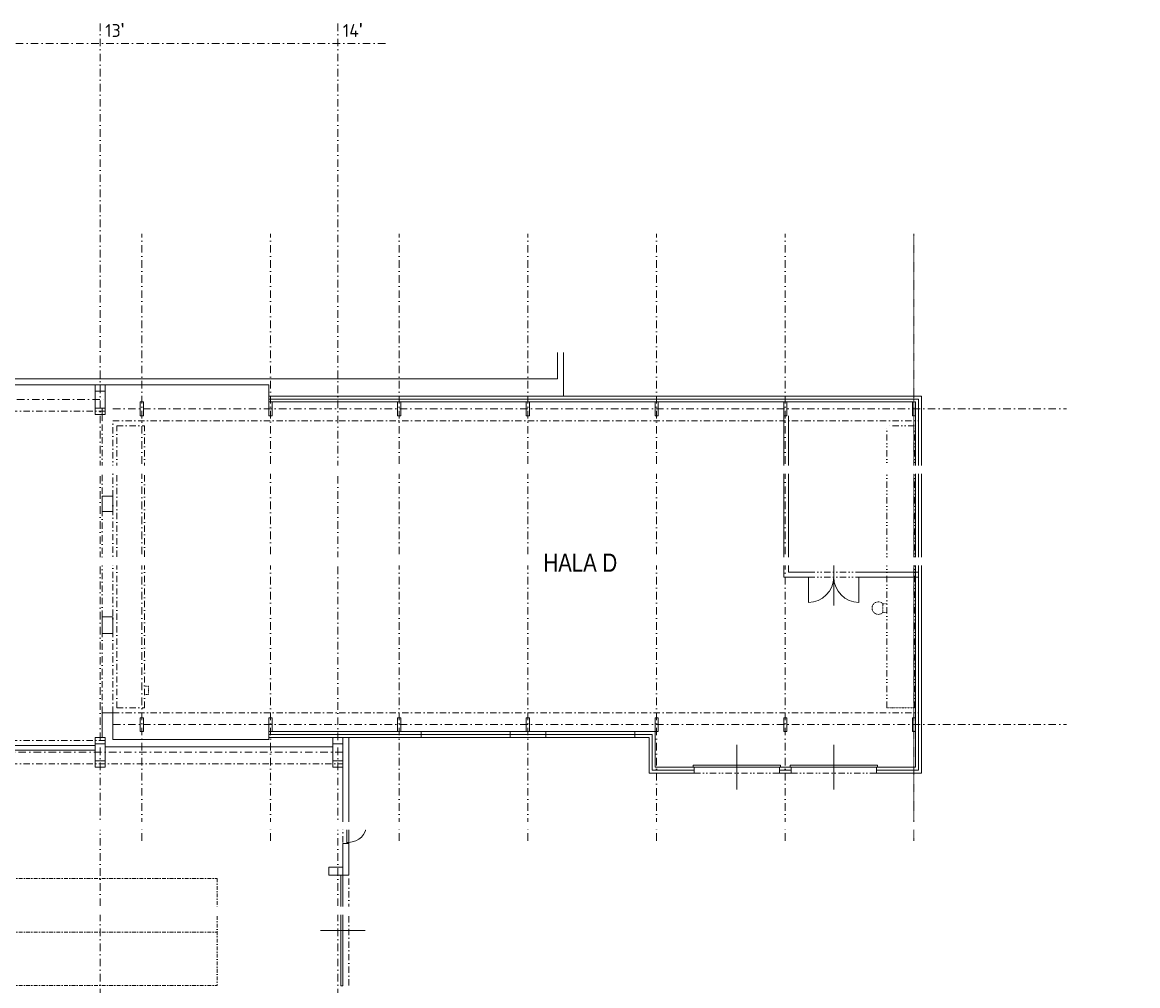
# Model space of a CAD drawing. Header units: millimetres. Extents: x -725694 to 4766210, y -2984614 to 2187451.
# Tile 190 of 256: x 434612 to 490950, y 51587 to 100265. Entities that reach past the tile are written whole.
import ezdxf
from ezdxf import colors
from ezdxf.entities.mleader import LeaderData, LeaderLine
from ezdxf.math import Vec2, Vec3

# ---------------------------------------------------------------- set-up
doc = ezdxf.new("R2010")
doc.units = ezdxf.units.MM
for name, pattern in [('CENTERX2', [101.6, 63.5, -12.7, 12.7, -12.7]), ('DASHDOT', [25.4, 12.7, -6.35, 0, -6.35]), ('DELICI', [7.7, 3, -1.4, 0.25, -1.4, 0.25, -1.4]), ('DIVIDE', [31.75, 12.7, -6.35, 0, -6.35, 0, -6.35]), ('ČERCHOVANÁ', [25.4, 12.7, -6.35, 0, -6.35])]:
    doc.linetypes.add(name, pattern=pattern)
for name, color, linetype, lineweight in [('A99_N_kce-nad-vid', 7, 'DASHDOT', 5), ('A99_N_txt-popis-200', 7, 'Continuous', 5), ('A99_N_txt-popis-50 @ 200', 7, 'Continuous', 9), ('A99_S_kce-nad-vid', 7, 'DASHDOT', 5), ('A99_S_kce-pohl', 7, 'Continuous', 5), ('A99_S_kce-rez-sil', 7, 'Continuous', 15), ('A99_S_kce-rez-ten', 7, 'Continuous', 9), ('A99_S_osy', 7, 'CENTERX2', 5), ('A99_S_otvory', 7, 'Continuous', 5), ('A99_S_sloupy', 7, 'Continuous', 5)]:
    doc.layers.add(name, color=color, linetype=linetype, lineweight=lineweight)
doc.styles.add('A99_popis', font='isocpeur.ttf')
doc.styles.add('ad_popis 100', font='isocpeur.ttf', dxfattribs={"height": 200})
doc.styles.add('ARIAL', font='arial.ttf', dxfattribs={"height": 1000})

msp = doc.modelspace()

# ---------------------------------------------------------------- linework, layer by layer
at = {"layer": 'A99_N_kce-nad-vid', "color": 30, "linetype": 'ČERCHOVANÁ', "ltscale": 15}
for p, q in [((312100, 57005.3), (444450, 57005.3)), ((444450, 57005.3), (444450, 51594.7)), ((312100, 54300.2), (444450, 54300.2)), ((312100, 51594.7), (444450, 51594.7))]:
    msp.add_line(p, q, dxfattribs=at)
at = {"layer": 'A99_S_kce-nad-vid', "linetype": 'ČERCHOVANÁ', "ltscale": 25}
for p, q in [((305750, 80610), (438800, 80610)), ((438651.3, 76444, 1797), (438651.3, 80130)), ((439190, 80130), (479880, 80130)), ((439190, 76314.9, 1797), (439190, 80130)), ((439390, 79880), (440790, 79880)), ((439390, 65630), (439390, 79880)), ((440790, 65630), (440790, 79880)), ((439190, 76314.9), (439190, 69380)), ((438651.3, 70225.3), (438651.3, 75550.8, 1797)), ((438651.3, 65380), (438651.3, 69380)), ((439190, 65380), (439190, 69380)), ((439190, 65380), (479880, 65380)), ((439390, 65630), (440790, 65630)), ((305750, 63970), (438800, 63970)), ((305750, 62790), (450800, 62790)), ((450800, 59780), (450800, 58780)), ((451100, 51600), (451100, 57170))]:
    msp.add_line(p, q, dxfattribs=at)
at = {"layer": 'A99_S_kce-nad-vid', "linetype": 'DIVIDE', "ltscale": 25}
for p, q in [((479680, 79880), (478280, 79880)), ((478280, 65630), (478280, 79880)), ((479680, 65630), (479680, 79880)), ((474320, 72480), (476870, 72480)), ((474320, 72230), (476870, 72230)), ((468550, 62330), (472850, 62330)), ((473450, 62330), (477750, 62330))]:
    msp.add_line(p, q, dxfattribs=at)
at = {"layer": 'A99_S_kce-pohl'}
for p, q in [((461950, 81380), (447070, 81380)), ((447070, 81080), (479730, 81080)), ((479730, 62630), (479730, 81080)), ((447070, 64430), (454750, 64430)), ((454750, 64280), (454750, 64430)), ((459250, 64430), (461050, 64430)), ((459250, 64280), (459250, 64430)), ((461050, 64430), (461050, 64280)), ((465550, 64430), (466570, 64430)), ((465550, 64280), (465550, 64430)), ((466570, 62630), (466570, 64430)), ((451100, 64130), (447070, 64130)), ((466570, 62630), (468550, 62630)), ((468550, 62630), (468550, 62480)), ((472850, 62630), (473450, 62630)), ((472850, 62630), (472850, 62480)), ((473450, 62630), (473450, 62480)), ((477750, 62630), (479730, 62630)), ((477750, 62480), (477750, 62630))]:
    msp.add_line(p, q, dxfattribs=at)
at = {"layer": 'A99_S_kce-rez-sil'}
for p, q in [((461650, 82250), (461650, 83589.1)), ((461950, 81380), (461950, 83589.1)), ((311800, 82250), (461650, 82250)), ((312200, 81950), (438300, 81950)), ((438800, 81950), (447070, 81950)), ((447070, 81080), (447070, 81950)), ((447070, 81230), (479880, 81230)), ((461950, 81380), (480030, 81380)), ((479880, 62480), (479880, 81230)), ((480030, 62330), (480030, 81380)), ((473070, 80380), (473070, 72230)), ((473320, 80380), (473320, 72480)), ((438651.3, 76314.9), (439190, 76314.9)), ((438651.3, 75550.8), (438651.3, 76314.9)), ((439190, 75550.8), (439190, 76314.9)), ((439190, 75550.8), (438651.3, 75550.8)), ((473070, 72230), (474320, 72230)), ((473320, 72480), (474320, 72480)), ((476870, 72480), (479880, 72480)), ((476870, 72230), (479880, 72230)), ((438651.3, 70225.3), (438651.3, 69380)), ((438651.3, 65380), (438651.3, 64130)), ((439190, 65380), (438651.3, 65380)), ((439190, 65380), (439190, 64030)), ((447070, 64280), (447070, 64430)), ((454750, 64280), (447070, 64280)), ((447070, 64030), (447070, 64280)), ((454750, 64130), (454750, 64280)), ((459250, 64130), (459250, 64280)), ((461050, 64280), (459250, 64280)), ((461050, 64130), (461050, 64280)), ((465550, 64280), (466420, 64280)), ((465550, 64130), (465550, 64280)), ((466420, 62480), (466420, 64280)), ((438300, 63730), (426800, 63730)), ((439190, 64030), (447070, 64030)), ((451100, 64130), (454750, 64130)), ((451100, 64130), (451100, 59780)), ((459250, 64130), (461050, 64130)), ((465550, 64130), (466270, 64130)), ((466270, 62330), (466270, 64130)), ((438300, 63480), (426800, 63480)), ((450300, 63660), (438800, 63660)), ((450800, 62630), (450800, 59780)), ((466270, 62330), (468550, 62330)), ((466420, 62480), (468550, 62480)), ((468550, 62330), (468550, 62480)), ((472850, 62480), (473450, 62480)), ((472850, 62330), (472850, 62480)), ((472850, 62330), (473450, 62330)), ((473450, 62330), (473450, 62480)), ((477750, 62480), (479880, 62480)), ((477750, 62330), (477750, 62480)), ((477750, 62330), (480030, 62330)), ((450800, 59780), (451100, 59780)), ((450800, 58780), (450800, 57180)), ((450800, 58780), (451100, 58780)), ((451100, 58780), (451100, 57180)), ((450800, 57180), (451100, 57180))]:
    msp.add_line(p, q, dxfattribs=at)
at = {"layer": 'A99_S_kce-rez-sil', "elevation": 898.5}
msp.add_lwpolyline([(438651.3, 70225.3), (439191.5, 70225.3), (439190, 69380), (438651.3, 69380), (438651.3, 70225.3)], close=True, dxfattribs=at)
at = {"layer": 'A99_S_kce-rez-ten'}
msp.add_line((447070, 81550), (447070, 81230), dxfattribs=at)
at = {"layer": 'A99_S_kce-rez-ten', "color": 0}
msp.add_line((438651.3, 80770), (438651.3, 80130), dxfattribs=at)
at = {"layer": 'A99_S_kce-rez-ten', "linetype": 'DELICI', "ltscale": 10}
for p, q in [((478280, 70883.6), (478076.7, 70883.6)), ((478076.7, 70883.6), (478076.7, 70448.6)), ((478076.7, 70448.6), (478280, 70448.6)), ((440993.3, 66730), (440790, 66730)), ((440993.3, 66295), (440993.3, 66730)), ((440790, 66295), (440993.3, 66295)), ((478280, 65630), (479680, 65630))]:
    msp.add_line(p, q, dxfattribs=at)
msp.add_arc((477848.4, 70666), 315.4, 43.6031, 316.398, dxfattribs=at)
at = {"layer": 'A99_S_osy', "linetype": 'DASHDOT', "lineweight": 5, "ltscale": 30}
for p, q in [((438550, 100200), (438550, -5085)), ((440650, 58905.5), (440650, 89569.6)), ((447150, 58905.5), (447150, 89569.6)), ((453650, 58905.5), (453650, 89569.6)), ((460150, 58905.5), (460150, 89569.6)), ((466650, 58905.5), (466650, 89569.6)), ((473150, 58905.5), (473150, 89569.6)), ((296400, 81200), (438800, 81200)), ((439190, 80730), (487349.6, 80730)), ((439190, 64780), (487349.6, 64780)), ((450800, 63380), (296400, 63380))]:
    msp.add_line(p, q, dxfattribs=at)
at = {"layer": 'A99_S_osy', "linetype": 'DASHDOT', "lineweight": 5}
msp.add_line((479650, 58905.5), (479650, 89569.6), dxfattribs=at)
at = {"layer": 'A99_S_osy', "linetype": 'DASHDOT', "lineweight": 5, "ltscale": 30}
for points in [[(450550, 100200), (450550, -4850)], [(452950, 99200), (304375, 99200)]]:
    msp.add_lwpolyline(points, dxfattribs=at)
at = {"layer": 'A99_S_otvory'}
for p, q in [((475595, 70797.6), (475595, 73043.7)), ((474320, 72230), (474320, 70955)), ((476870, 72230), (476870, 70955)), ((454750, 64430), (459250, 64430)), ((454750, 64280), (459250, 64280)), ((461050, 64430), (465550, 64430)), ((461050, 64280), (465550, 64280)), ((454750, 64130), (459250, 64130)), ((461050, 64130), (465550, 64130)), ((470700, 61496), (470700, 63764)), ((475600, 61496), (475600, 63764)), ((472900, 62730), (468500, 62730)), ((468500, 62730), (468500, 62630)), ((468500, 62630), (472900, 62630)), ((472900, 62630), (472900, 62730)), ((477800, 62730), (473400, 62730)), ((473400, 62730), (473400, 62630)), ((473400, 62630), (477800, 62630)), ((477800, 62630), (477800, 62730)), ((451000, 58780), (451000, 59780)), ((451100, 59730), (451000, 59730)), ((451100, 58780), (451100, 59780)), ((451100, 59730), (452000, 59730)), ((451100, 58830), (451000, 58830)), ((449666, 54380), (451934, 54380))]:
    msp.add_line(p, q, dxfattribs=at)
msp.add_lwpolyline([(450800, 51580), (450700, 51580), (450700, 57180), (450800, 57180)], close=True, dxfattribs=at)
for centre, radius, start, end in [((474320, 72230), 1275, 270, 0), ((476870, 72230), 1275, 180, 270), ((451100, 59730), 900, 270, 0)]:
    msp.add_arc(centre, radius, start, end, dxfattribs=at)
at = {"layer": 'A99_S_sloupy', "linetype": 'Continuous', "ltscale": 2}
for points in [[(438800, 80450), (438300, 80450), (438300, 81950), (438800, 81950)], [(438800, 80450), (438300, 80450), (438300, 81950), (438800, 81950)], [(438800, 62630), (438300, 62630), (438300, 64130), (438800, 64130)], [(438800, 62630), (438300, 62630), (438300, 64130), (438800, 64130)], [(450800, 62630), (450300, 62630), (450300, 64130), (450800, 64130)], [(450800, 62630), (450300, 62630), (450300, 64130), (450800, 64130)]]:
    msp.add_lwpolyline(points, close=True, dxfattribs=at)
at = {"layer": 'A99_S_sloupy', "linetype": 'Continuous', "lineweight": 20, "ltscale": 2}
for points in [[(438300, 81950), (438800, 81950), (438800, 81630), (438300, 81630)], [(438300, 80770), (438800, 80770), (438800, 80450), (438300, 80450)], [(438300, 64130), (438800, 64130), (438800, 63810), (438300, 63810)], [(450300, 64130), (450800, 64130), (450800, 63810), (450300, 63810)], [(438300, 62950), (438800, 62950), (438800, 62630), (438300, 62630)], [(450300, 62950), (450800, 62950), (450800, 62630), (450300, 62630)]]:
    msp.add_lwpolyline(points, close=True, dxfattribs=at)
at = {"layer": 'A99_S_sloupy', "ltscale": 2}
for points in [[(440730, 80380), (440570, 80380), (440570, 81080), (440730, 81080)], [(447230, 80380), (447070, 80380), (447070, 81080), (447230, 81080)], [(453730, 80380), (453570, 80380), (453570, 81080), (453730, 81080)], [(460230, 80380), (460070, 80380), (460070, 81080), (460230, 81080)], [(466730, 80380), (466570, 80380), (466570, 81080), (466730, 81080)], [(473230, 80380), (473070, 80380), (473070, 81080), (473230, 81080)], [(479730, 80380), (479570, 80380), (479570, 81080), (479730, 81080)], [(440730, 64430), (440570, 64430), (440570, 65130), (440730, 65130)], [(447230, 64430), (447070, 64430), (447070, 65130), (447230, 65130)], [(453730, 64430), (453570, 64430), (453570, 65130), (453730, 65130)], [(460230, 64430), (460070, 64430), (460070, 65130), (460230, 65130)], [(466730, 64430), (466570, 64430), (466570, 65130), (466730, 65130)], [(473230, 64430), (473070, 64430), (473070, 65130), (473230, 65130)], [(479730, 64430), (479570, 64430), (479570, 65130), (479730, 65130)], [(450800, 57180), (450100, 57180), (450100, 57580), (450800, 57580)]]:
    msp.add_lwpolyline(points, close=True, dxfattribs=at)

# ---------------------------------------------------------------- texts
at = {"layer": 'A99_N_txt-popis-200', "ltscale": 5, "style": 'ARIAL', "width": 0.8}
msp.add_text('HALA D', height=922.67, dxfattribs=at).set_placement((460935.4, 72500.1))
at = {"layer": 'A99_N_txt-popis-200', "color": 1, "lineweight": 0, "char_height": 650, "attachment_point": 1, "style": 'ad_popis 100'}
for s, insert in [("13{\\fArial|b0|i0|c238|p34;\\H1.08333x;'}", (438800, 100228.5)), ("14{\\fArial|b0|i0|c238|p34;\\H1.08333x;'}", (450800, 100228.5))]:
    msp.add_mtext_dynamic_manual_height_columns(s, width=832.5, gutter_width=1000, heights=[0], dxfattribs=dict(at, insert=insert))

# ---------------------------------------------------------------- leaders
at = {"layer": 'A99_N_txt-popis-50 @ 200', "lineweight": 9}
ml = msp.add_multileader_mtext('Standard', dxfattribs=at)
ml.set_content('\\A1;{\\C256;výměna stávajících sekční vrat za nová}', color=1, style='A99_popis')
ml.set_leader_properties(color=256, linetype='ByLayer', lineweight=-1)
ml.build(insert=Vec2(0, 0))
ml.multileader.update_dxf_attribs({"dogleg_length": 200, "arrow_head_size": 300, "scale": 200})
ctx = ml.context
ctx.base_point, ctx.scale, ctx.char_height, ctx.arrow_head_size, ctx.landing_gap_size, ctx.plane_origin = Vec3(9095, 72885), 200, 400, 300, 1000, Vec3(8542.5, 64790)
notes = []
notes.append((ctx, [(0, (1, 1, 0), (8295, 72885), (1, 0), 800, [(0, [(5830, 72885)], 0, [])])]))
ctx.mtext.insert, ctx.mtext.width, ctx.mtext.flow_direction = Vec3(10095, 73145), 9865.703, 5
ml = msp.add_multileader_mtext('Standard', dxfattribs=at)
ml.set_content('\\A1;{\\C256;osazení nových dveří\\P(požární únik)}', color=1, style='A99_popis')
ml.set_leader_properties(color=256, linetype='ByLayer', lineweight=-1)
ml.build(insert=Vec2(0, 0))
ml.multileader.update_dxf_attribs({"dogleg_length": 6.4, "arrow_head_size": 200, "scale": 200})
ctx = ml.context
ctx.base_point, ctx.scale, ctx.char_height, ctx.arrow_head_size, ctx.landing_gap_size, ctx.plane_origin = Vec3(9575, 69050), 200, 400, 200, 400, Vec3(8542.5, 60475.8)
notes.append((ctx, [(0, (1, 1, 0), (8295, 69050), (1, 0), 1280, [(0, [(5750, 67035)], 0, [])])]))
ctx.mtext.insert, ctx.mtext.width, ctx.mtext.flow_direction = Vec3(9975, 69310), 5317.307, 5
ml = msp.add_multileader_mtext('Standard', dxfattribs=at)
ml.set_content('\\A1;{\\fISOCPEUR|b1|i0|c238|p34;\\C256;vertikal. panely PUR, tl.80mm, U=0,28W/M\\H0.7x;\\S2^ ;\\H1.42857x;K, EI 15-ef DP3\\Pexterier RAL 9006, interier RAL 9010}', color=1, style='A99_popis')
ml.set_leader_properties(color=256, linetype='ByLayer', lineweight=-1)
ml.build(insert=Vec2(0, 0))
ml.multileader.update_dxf_attribs({"dogleg_length": 6.4, "arrow_head_size": 200, "scale": 200})
ctx = ml.context
ctx.base_point, ctx.scale, ctx.char_height, ctx.arrow_head_size, ctx.landing_gap_size, ctx.plane_origin = Vec3(9645, 58660), 200, 400, 200, 400, Vec3(21489.4, 49862.3)
notes.append((ctx, [(0, (1, 1, 0), (9183.5, 58660), (1, 0), 461.5, [(0, [(5605, 58660)], 0, [])])]))
ctx.mtext.insert, ctx.mtext.width, ctx.mtext.flow_direction = Vec3(10045, 58898.8), 10741.384, 5
for ctx, leaders in notes:
    for number, flags, end, landing, length, lines in leaders:
        leader = LeaderData()
        leader.index, (leader.has_last_leader_line, leader.has_dogleg_vector, leader.attachment_direction) = number, flags
        leader.last_leader_point, leader.dogleg_vector, leader.dogleg_length = Vec3(end), Vec3(landing), length
        for number, points, colour, breaks in lines:
            line = LeaderLine()
            line.index, line.vertices, line.color, line.breaks = number, Vec3.list(points), colors.encode_raw_color(colour), breaks
            leader.lines.append(line)
        ctx.leaders.append(leader)

# ---------------------------------------------------------------- next in the draw order: leaders
ml = msp.add_multileader_mtext('Standard', dxfattribs=at)
ml.set_content('\\A1;{\\C256;demontáž pásových střešních světlíků}', color=1, style='A99_popis')
ml.set_leader_properties(color=256, linetype='ByLayer', lineweight=-1)
ml.build(insert=Vec2(0, 0))
ml.multileader.update_dxf_attribs({"dogleg_length": 3.23, "arrow_head_size": 200, "scale": 200})
ctx = ml.context
ctx.base_point, ctx.scale, ctx.char_height, ctx.arrow_head_size, ctx.landing_gap_size, ctx.plane_origin = Vec3(331775, 77605), 200, 400, 200, 250, Vec3(337745, 73109)
notes = []
notes.append((ctx, [(0, (1, 1, 0), (331130, 77605), (1, 0), 645, [(0, [(331130, 75005.3)], 0, [])])]))
ctx.mtext.insert, ctx.mtext.width, ctx.mtext.flow_direction = Vec3(332025, 77865), 9848.317, 5
ctx.mtext.has_bg_fill, ctx.mtext.bg_color, ctx.mtext.bg_scale_factor, ctx.mtext.bg_transparency, ctx.mtext.use_window_bg_color = 1, -1073741824, 1, 0, 1
ml = msp.add_multileader_mtext('Standard', dxfattribs=at)
ml.set_content('\\A1;{\\C256;výměna sekčních vrat}', color=1, style='A99_popis')
ml.set_leader_properties(color=256, linetype='ByLayer', lineweight=-1)
ml.build(insert=Vec2(0, 0))
ml.multileader.update_dxf_attribs({"dogleg_length": 1, "arrow_head_size": 200, "scale": 200})
ctx = ml.context
ctx.base_point, ctx.scale, ctx.char_height, ctx.arrow_head_size, ctx.landing_gap_size, ctx.plane_origin = Vec3(309420, 72967.5), 200, 400, 200, 250, Vec3(309735, 63931.7)
notes.append((ctx, [(0, (1, 1, 0), (308775, 72967.5), (1, 0), 645, [(0, [(305790, 72967.5)], 0, [])])]))
ctx.mtext.insert, ctx.mtext.width, ctx.mtext.defined_height, ctx.mtext.flow_direction = Vec3(309670, 73227.5), 7057.5, 1693.3, 5
ctx.mtext.has_bg_fill, ctx.mtext.bg_color, ctx.mtext.bg_scale_factor, ctx.mtext.bg_transparency, ctx.mtext.use_window_bg_color = 1, -1073741824, 1, 0, 1
ml = msp.add_multileader_mtext('Standard', dxfattribs=at)
ml.set_content('\\A1;{\\C256;demontáž pásových střešních světlíků}', color=1, style='A99_popis')
ml.set_leader_properties(color=256, linetype='ByLayer', lineweight=-1)
ml.build(insert=Vec2(0, 0))
ml.multileader.update_dxf_attribs({"dogleg_length": 3.23, "arrow_head_size": 200, "scale": 200})
ctx = ml.context
ctx.base_point, ctx.scale, ctx.char_height, ctx.arrow_head_size, ctx.landing_gap_size, ctx.plane_origin = Vec3(331775, 59605), 200, 400, 200, 250, Vec3(337745, 55109)
notes.append((ctx, [(0, (1, 1, 0), (331130, 59605), (1, 0), 645, [(0, [(331130, 57005.3)], 0, [])])]))
ctx.mtext.insert, ctx.mtext.width, ctx.mtext.flow_direction = Vec3(332025, 59865), 9848.317, 5
ctx.mtext.has_bg_fill, ctx.mtext.bg_color, ctx.mtext.bg_scale_factor, ctx.mtext.bg_transparency, ctx.mtext.use_window_bg_color = 1, -1073741824, 1, 0, 1
ml = msp.add_multileader_mtext('Standard', dxfattribs=at)
ml.set_content('\\A1;{\\C256;výměna sekčních vrat}', color=1, style='A99_popis')
ml.set_leader_properties(color=256, linetype='ByLayer', lineweight=-1)
ml.build(insert=Vec2(0, 0))
ml.multileader.update_dxf_attribs({"dogleg_length": 1, "arrow_head_size": 200, "scale": 200})
ctx = ml.context
ctx.base_point, ctx.scale, ctx.char_height, ctx.arrow_head_size, ctx.landing_gap_size, ctx.plane_origin = Vec3(310090, 55375), 200, 400, 200, 250, Vec3(309735, 46339.2)
notes.append((ctx, [(0, (1, 1, 0), (309445, 55375), (1, 0), 645, [(0, [(305790, 55375)], 0, [])])]))
ctx.mtext.insert, ctx.mtext.width, ctx.mtext.defined_height, ctx.mtext.flow_direction = Vec3(310340, 55575.2), 3570.166, 1693.3, 5
ctx.mtext.has_bg_fill, ctx.mtext.bg_color, ctx.mtext.bg_scale_factor, ctx.mtext.bg_transparency, ctx.mtext.use_window_bg_color = 1, -1073741824, 1, 0, 1
for ctx, leaders in notes:
    for number, flags, end, landing, length, lines in leaders:
        leader = LeaderData()
        leader.index, (leader.has_last_leader_line, leader.has_dogleg_vector, leader.attachment_direction) = number, flags
        leader.last_leader_point, leader.dogleg_vector, leader.dogleg_length = Vec3(end), Vec3(landing), length
        for number, points, colour, breaks in lines:
            line = LeaderLine()
            line.index, line.vertices, line.color, line.breaks = number, Vec3.list(points), colors.encode_raw_color(colour), breaks
            leader.lines.append(line)
        ctx.leaders.append(leader)

doc.saveas('drawing.dxf')
